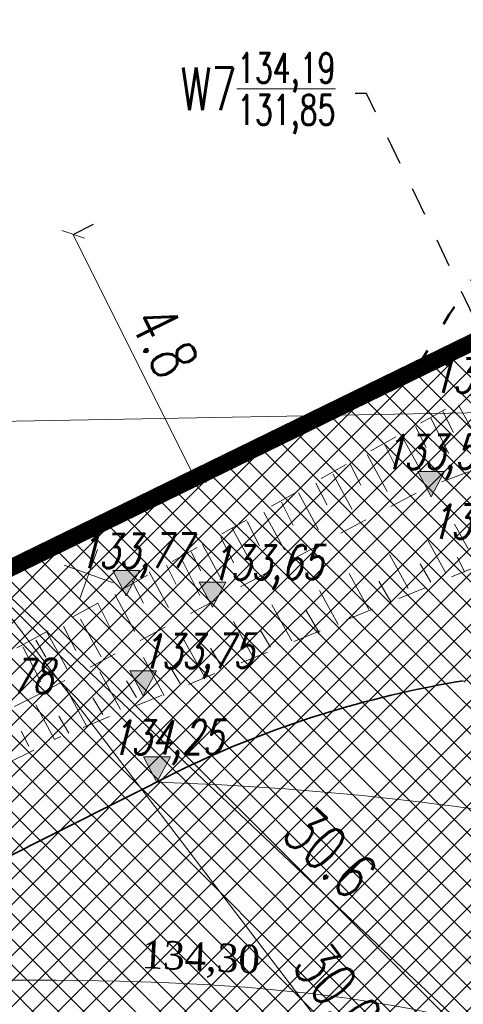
# Model space of a CAD drawing. Header units: metres. Extents: x 7472034 to 8439876, y 5890181 to 5961460.
# Tile 11 of 202: x 8439471 to 8439479, y 5890389 to 5890406. Entities that reach past the tile are written whole.
import ezdxf
from ezdxf import colors
from ezdxf.entities.mleader import LeaderData, LeaderLine
from ezdxf.math import Vec2, Vec3

# ---------------------------------------------------------------- set-up
doc = ezdxf.new("R2010")
doc.units = ezdxf.units.M
doc.header["$MEASUREMENT"] = 0
for name, pattern in [('$0$L218_500', [1, 0.5, -0.5]), ('ACAD_ISO03W100', [30, 12, -18]), ('BUW', [1.5, 1, -0.5]), ('CENTER', [2, 1.25, -0.25, 0.25, -0.25])]:
    doc.linetypes.add(name, pattern=pattern)
doc.layers.get('0').update_dxf_attribs({"linetype": 'CONTINUOUS', "lineweight": 5})
doc.layers.get('Defpoints').update_dxf_attribs({"linetype": 'CONTINUOUS'})
for name, color, linetype, lineweight in [('### Krawężnik', 6, 'CONTINUOUS', 35), ('### rzędne', 172, 'CONTINUOUS', 35), ('_a_widok', 7, 'CONTINUOUS', 5), ('_IS.KD.opis.2', 7, 'CONTINUOUS', 18), ('a___skarpa', 7, 'CONTINUOUS', 5), ('a_opisy', 7, 'CONTINUOUS', 18), ('KOLOR-OBIEKT', 21, 'CONTINUOUS', 13), ('T_strefa-8', 20, 'ACAD_ISO03W100', 50), ('ZAG-obrys 018 wymiary', 7, 'CONTINUOUS', 18), ('ZAG-OBRYS070', 7, 'CONTINUOUS', 70)]:
    doc.layers.add(name, color=color, linetype=linetype, lineweight=lineweight)
doc.layers.add('100_rzut_wym_wew', color=7, linetype='CONTINUOUS')
doc.layers.add('_IS.BLOK.KD.doziemne', color=7, linetype='CONTINUOUS')
doc.layers.add('_IS_NO', color=11, linetype='CONTINUOUS', lineweight=20, plot=False)
doc.styles.add('DIM', font='simplex.shx', dxfattribs={"width": 0.8})
doc.styles.add('RS', font='Romans.shx', dxfattribs={"width": 0.7})
doc.styles.add('style2', font='romans.shx', dxfattribs={"width": 0.7, "oblique": 15})
doc.styles.add('wojtek 1', font='times.ttf', dxfattribs={"height": 0.6})
doc.dimstyles.new('DIM-WEW_500', dxfattribs={"dimscale": 5, "dimtxt": 18, "dimasz": 10, "dimexe": 4, "dimexo": 8, "dimgap": 5, "dimtad": 1, "dimlfac": 0.01, "dimzin": 9, "dimdsep": 46, "dimtxsty": 'DIM', "dimblk": 'ARCHTICK', "dimcen": 5, "dimclrt": 112, "dimadec": 4, "dimazin": 2, "dimtfac": 4, "dimtmove": 0, "dimatfit": 3, "dimldrblk": 'ARCHTICK', "dimfxl": 0, "dimtolj": 1, "dimlwd": 13, "dimarcsym": 0})
pattern_1 = [(45, (967499.2092647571, -71042.97165620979), (-0.2245064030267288, 0.2245064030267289), []), (135, (967499.2092647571, -71042.97165620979), (-0.2245064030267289, -0.2245064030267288), [])]

# ---------------------------------------------------------------- blocks, each defined once
blk = doc.blocks.new('_Oblique')
at = {"color": 0, "linetype": 'ByBlock', "lineweight": -2}
blk.add_line((-0.5, -0.5), (0.5, 0.5), dxfattribs=at)
blk = doc.blocks.new('*D70')
at = {"layer": 'Defpoints', "color": 0, "linetype": 'Continuous'}
for p in [(8439467.184140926, 5890400.218016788), (8439465.25386815, 5890398.746710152), (8439483.44976251, 5890374.874705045)]:
    blk.add_point(p, dxfattribs=at)
at = {"layer": 'ZAG-obrys 018 wymiary', "color": 0, "linetype": 'Continuous', "lineweight": -2}
for p, q in [((8439465.890114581, 5890399.231674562), (8439467.502264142, 5890400.460498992)), ((8439484.086008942, 5890375.359669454), (8439485.698158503, 5890376.588493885))]:
    blk.add_line(p, q, dxfattribs=at)
at = {"layer": 'ZAG-obrys 018 wymiary', "color": 0, "linetype": 'Continuous', "lineweight": 13}
blk.add_line((8439485.380035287, 5890376.346011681), (8439467.184140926, 5890400.218016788), dxfattribs=at)
at = {"layer": 'ZAG-obrys 018 wymiary', "color": 0, "linetype": 'Continuous', "lineweight": 13, "xscale": 0.3, "yscale": 0.3, "zscale": 0.3}
for p, rotation in [((8439467.184140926, 5890400.218016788), 127.3156395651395), ((8439485.380035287, 5890376.346011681), 307.3156395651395)]:
    blk.add_blockref('_Oblique', p, dxfattribs=dict(at, rotation=rotation))
at = {"layer": 'ZAG-obrys 018 wymiary', "color": 112, "linetype": 'Continuous', "lineweight": 25, "insert": (8439476.75927293, 5890388.645737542), "char_height": 0.8, "attachment_point": 5, "rotation": 307.31563956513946, "style": 'RS'}
blk.add_mtext('\\A1;30.02', dxfattribs=at)
blk = doc.blocks.new('_ArchTick')
at = {"layer": '100_rzut_wym_wew', "color": 0, "linetype": 'Continuous', "const_width": 0.15}
blk.add_lwpolyline([(-0.5, -0.5), (0.5, 0.5)], dxfattribs=at)
blk = doc.blocks.new('A$C6DF46E0F')
at = {"color": 5, "linetype": '$0$L218_500'}
for p, q in [((-21.43100328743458, -9.81158753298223), (-12.93093587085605, -5.230759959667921)), ((-12.61533084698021, -6.549942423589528), (-14.30383452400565, -7.153190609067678)), ((-21.15048382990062, -10.68538482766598), (-14.30383452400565, -7.153190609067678)), ((-13.8195939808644, -7.799574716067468), (-13.41528413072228, -8.548470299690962)), ((-13.41528413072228, -8.548470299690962), (-20.7942413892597, -11.43779443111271)), ((-45.01554615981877, -21.05584321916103), (-21.45022650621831, -9.820752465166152)), ((-21.15048382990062, -10.68538482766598), (-27.97364583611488, -13.96766230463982)), ((-28.92282516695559, -15.37648368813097), (-20.90358029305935, -11.49049535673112)), ((-20.90358029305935, -11.49049535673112), (-20.7942413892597, -11.43779443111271))]:
    blk.add_line(p, q, dxfattribs=at)
at = {"color": 5, "ltscale": 0.1}
for p, q in [((-13.71706301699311, -5.708151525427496), (-13.38308964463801, -6.340199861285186)), ((-13.99435986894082, -5.818381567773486), (-13.8125182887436, -6.19007022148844)), ((-14.20512217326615, -5.934634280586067), (-13.9004159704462, -6.557461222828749)), ((-14.72575985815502, -6.228366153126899), (-14.39178648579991, -6.860414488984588)), ((-14.47863909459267, -6.073187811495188), (-14.29679751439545, -6.444876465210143)), ((-15.02536437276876, -6.389772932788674), (-14.83392305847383, -6.781083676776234)), ((-15.33557117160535, -6.556891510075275), (-14.99139981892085, -7.208239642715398)), ((-15.63577393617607, -6.718620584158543), (-15.45393235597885, -7.090309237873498)), ((-15.94538248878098, -6.88541686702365), (-15.61140911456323, -7.51746520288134)), ((-16.24498700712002, -7.04682364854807), (-16.05354569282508, -7.438134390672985)), ((-16.55519380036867, -7.213942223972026), (-16.21102244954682, -7.865290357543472)), ((-16.85420007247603, -7.375026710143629), (-16.65315902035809, -7.785959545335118)), ((-17.16500512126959, -7.542467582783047), (-16.81063578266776, -8.213115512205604)), ((-17.46341313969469, -7.703229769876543), (-17.25277235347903, -8.133784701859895)), ((-17.72871629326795, -7.816262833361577), (-17.36414897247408, -8.506210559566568)), ((-18.25202351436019, -8.099504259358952), (-17.91774672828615, -8.742672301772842)), ((-17.93206395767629, -7.975306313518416), (-17.71182343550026, -8.425483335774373)), ((-14.28496032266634, -8.091487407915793), (-13.98159034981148, -8.66202997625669)), ((-18.45614923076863, -8.220574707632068), (-18.28942862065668, -8.56007964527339)), ((-18.89366845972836, -8.452332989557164), (-18.72694784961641, -8.791837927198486)), ((-18.61614297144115, -8.369877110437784), (-18.31143677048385, -8.992704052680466)), ((-14.9653993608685, -8.318546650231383), (-14.64681777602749, -8.921465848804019)), ((-13.77929596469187, -8.382445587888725), (-13.6487716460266, -8.648798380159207)), ((-19.19926844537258, -8.563365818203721), (-18.86529507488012, -9.19541415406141)), ((-15.68387391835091, -8.644648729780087), (-15.34465749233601, -9.282607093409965)), ((-14.43307312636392, -8.488905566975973), (-14.24533095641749, -8.817091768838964)), ((-19.49887296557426, -8.724772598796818), (-19.30743164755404, -9.116083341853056)), ((-15.16332047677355, -8.78726569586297), (-14.95391749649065, -9.150009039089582)), ((-19.80907975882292, -8.95681340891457), (-19.46490840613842, -9.608161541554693)), ((-16.20567782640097, -8.934317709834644), (-15.88709624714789, -9.537236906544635)), ((-20.10808603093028, -9.103915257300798), (-19.90704498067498, -9.514848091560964)), ((-17.0480870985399, -9.177860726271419), (-16.70887067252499, -9.815819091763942)), ((-16.4513564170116, -9.27728659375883), (-16.22562444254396, -9.67188157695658)), ((-20.71729909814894, -9.49754051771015), (-20.50665831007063, -9.928095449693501)), ((-20.41889107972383, -9.37872624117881), (-20.06452174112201, -10.04937417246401)), ((-17.72568794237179, -9.456696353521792), (-17.37143940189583, -10.12711567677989)), ((-21.02870239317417, -9.56742490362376), (-20.66413507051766, -10.25737262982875)), ((-17.25580970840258, -9.623574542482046), (-17.08466902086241, -9.92003712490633)), ((-21.43613851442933, -9.849548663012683), (-21.1314323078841, -10.47237560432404)), ((-21.20985235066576, -9.740156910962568), (-21.03871166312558, -10.03661949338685)), ((-18.60886274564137, -9.756893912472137), (-18.25461420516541, -10.42731323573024)), ((-18.13898451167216, -9.923772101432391), (-17.96784382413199, -10.22023468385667)), ((-19.32048359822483, -10.07140557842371), (-18.96623505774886, -10.74182490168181)), ((-20.09368751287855, -10.31070792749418), (-19.73943897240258, -10.98112725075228)), ((-18.85060536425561, -10.23828376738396), (-18.67946467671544, -10.53474634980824)), ((-19.62380927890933, -10.47758611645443), (-19.45266859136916, -10.77404869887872)), ((-20.68898566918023, -10.59787079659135), (-20.33473712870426, -11.26829011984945)), ((-21.22758218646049, -10.87731814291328), (-20.90358029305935, -11.49049535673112)), ((-20.21910743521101, -10.76474898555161), (-20.04796674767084, -11.06121156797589)), ((-20.82186837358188, -11.08320334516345), (-20.65072768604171, -11.37966592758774)), ((-21.4887727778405, -11.33324872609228), (-21.35824846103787, -11.59960151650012))]:
    blk.add_line(p, q, dxfattribs=at)
blk = doc.blocks.new('*D109')
at = {"layer": 'Defpoints', "color": 0, "linetype": 'Continuous', "lineweight": 60}
for p in [(8439514.6432662, 5890399.651613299, 2.493151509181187e-06), (8439465.25386815, 5890398.746710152), (8439465.25386815, 5890398.746710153)]:
    blk.add_point(p, dxfattribs=at)
at = {"layer": 'ZAG-obrys 018 wymiary', "color": 0, "linetype": 'Continuous', "lineweight": -2}
for p, q in [((8439514.6432662, 5890399.6516133), (8439514.635938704, 5890400.05154618)), ((8439465.25386815, 5890398.746710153), (8439465.246540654, 5890399.146643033))]:
    blk.add_line(p, q, dxfattribs=at)
at = {"layer": 'ZAG-obrys 018 wymiary', "color": 0, "linetype": 'Continuous', "lineweight": 13}
blk.add_line((8439514.6432662, 5890399.6516133), (8439465.25386815, 5890398.746710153), dxfattribs=at)
at = {"layer": 'ZAG-obrys 018 wymiary', "color": 0, "linetype": 'Continuous', "lineweight": 13, "xscale": 0.3, "yscale": 0.3, "zscale": 0.3}
for p, rotation in [((8439514.6432662, 5890399.6516133), 1.049644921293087), ((8439465.25386815, 5890398.746710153), 181.0496449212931)]:
    blk.add_blockref('_Oblique', p, dxfattribs=dict(at, rotation=rotation))
at = {"layer": 'ZAG-obrys 018 wymiary', "color": 112, "linetype": 'Continuous', "lineweight": 25, "insert": (8439482.094402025, 5890399.655359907), "char_height": 0.8, "attachment_point": 5, "rotation": 1.0496449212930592, "style": 'RS'}
blk.add_mtext('\\A1;49.4', dxfattribs=at)
blk = doc.blocks.new('A$C2D0F1821')
at = {"ltscale": 0.1}
for p, q in [((0.4569985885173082, 0.9141682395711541), (0.4569985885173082, 0)), ((0.9140827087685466, 0.4570841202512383), (-8.553080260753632e-05, 0.4570841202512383))]:
    blk.add_line(p, q, dxfattribs=at)
blk = doc.blocks.new('*D121')
at = {"layer": 'Defpoints', "color": 0, "linetype": 'Continuous'}
for p in [(8439466.404086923, 5890399.962795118), (8439465.253868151, 5890398.746710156), (8439487.477918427, 5890377.726369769)]:
    blk.add_point(p, dxfattribs=at)
at = {"layer": 'ZAG-obrys 018 wymiary', "color": 0, "linetype": 'Continuous', "lineweight": -2}
for p, q in [((8439465.803594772, 5890399.327916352), (8439466.678950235, 5890400.253398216)), ((8439488.02764505, 5890378.307575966), (8439488.903000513, 5890379.233057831))]:
    blk.add_line(p, q, dxfattribs=at)
at = {"layer": 'ZAG-obrys 018 wymiary', "color": 0, "linetype": 'Continuous', "lineweight": 13}
blk.add_line((8439488.628137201, 5890378.942454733), (8439466.404086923, 5890399.962795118), dxfattribs=at)
at = {"layer": 'ZAG-obrys 018 wymiary', "color": 0, "linetype": 'Continuous', "lineweight": 13, "xscale": 0.3, "yscale": 0.3, "zscale": 0.3}
for p, rotation in [((8439466.404086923, 5890399.962795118), 136.5944193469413), ((8439488.628137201, 5890378.942454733), 316.5944193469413)]:
    blk.add_blockref('_Oblique', p, dxfattribs=dict(at, rotation=rotation))
at = {"layer": 'ZAG-obrys 018 wymiary', "color": 112, "linetype": 'Continuous', "lineweight": 25, "insert": (8439476.474970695, 5890391.263244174), "char_height": 0.8, "attachment_point": 5, "rotation": 316.5944193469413, "style": 'RS'}
blk.add_mtext('\\A1;30.6', dxfattribs=at)
blk = doc.blocks.new('*D131')
at = {"layer": 'Defpoints', "color": 0, "linetype": 'Continuous', "lineweight": 60}
for p in [(8439471.775461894, 5890402.04669739), (8439474.100664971, 5890397.838179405), (8439473.918727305, 5890397.747479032)]:
    blk.add_point(p, dxfattribs=at)
at = {"layer": 'ZAG-obrys 018 wymiary', "color": 0, "linetype": 'Continuous', "lineweight": -2}
for p, q in [((8439471.957399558, 5890402.137397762), (8439472.315381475, 5890402.315860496)), ((8439474.100664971, 5890397.838179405), (8439474.45864689, 5890398.016642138))]:
    blk.add_line(p, q, dxfattribs=at)
at = {"layer": 'ZAG-obrys 018 wymiary', "color": 0, "linetype": 'Continuous', "lineweight": 13}
blk.add_line((8439471.957399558, 5890402.137397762), (8439474.100664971, 5890397.838179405), dxfattribs=at)
at = {"layer": 'ZAG-obrys 018 wymiary', "color": 0, "linetype": 'Continuous', "lineweight": 13, "xscale": 0.3, "yscale": 0.3, "zscale": 0.3}
for p, rotation in [((8439471.957399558, 5890402.137397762), 116.4973764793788), ((8439474.100664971, 5890397.838179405), 296.4973764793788)]:
    blk.add_blockref('_Oblique', p, dxfattribs=dict(at, rotation=rotation))
at = {"layer": 'ZAG-obrys 018 wymiary', "color": 112, "linetype": 'Continuous', "lineweight": 25, "insert": (8439473.566005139, 5890400.255482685), "char_height": 0.8, "attachment_point": 5, "rotation": 296.49737647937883, "style": 'RS'}
blk.add_mtext('\\A1;4.8', dxfattribs=at)
blk = doc.blocks.new('A$C1D2679FE')
at = {"layer": 'KOLOR-OBIEKT', "lineweight": 9, "ltscale": 200}
h = blk.add_hatch(dxfattribs=at)
h.set_pattern_fill('ANSI37', color=253, scale=0.1, angle=16)
h.set_pattern_definition([(61, (-7471780.020262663, -5961378.212846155), (-0.2776917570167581, 0.153927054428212), []), (151, (-7471780.020262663, -5961378.212846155), (-0.153927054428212, -0.2776917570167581), [])])
edge = h.paths.add_edge_path()
edge.add_line((196.975401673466, 33.54016214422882), (192.3495923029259, 34.13512154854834))
edge.add_line((192.3495923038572, 34.13512154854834), (187.7176397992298, 34.7308710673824))
edge.add_line((187.7176398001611, 34.7308710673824), (178.5077782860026, 36.15998750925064))
edge.add_line((178.5077782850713, 36.15998750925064), (176.6601969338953, 36.5026140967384))
edge.add_arc((181.3685569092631, 38.18527459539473), 5.000000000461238, 199.6657310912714, 261.1796204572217)
edge.add_line((180.6018702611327, 33.24440507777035), (187.358021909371, 32.19603671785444))
edge.add_line((187.3580219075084, 32.19603671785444), (192.0230219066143, 31.59603671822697))
edge.add_line((192.0230219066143, 31.59603671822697), (196.6880219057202, 30.9960367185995))
edge.add_line((196.6880219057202, 30.9960367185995), (201.9780219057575, 30.48103671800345))
edge.add_line((201.9780219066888, 30.48103671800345), (207.2680219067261, 29.96603671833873))
edge.add_line((207.2680219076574, 29.96603671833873), (216.468021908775, 29.35603671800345))
edge.add_line((216.4680219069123, 29.35603671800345), (221.8830219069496, 29.11103671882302))
edge.add_line((221.8830219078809, 29.11103671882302), (227.2980219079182, 28.86603671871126))
edge.add_line((227.2980219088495, 28.86603671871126), (233.718021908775, 28.60103671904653))
edge.add_line((233.7180219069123, 28.60103671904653), (240.1380219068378, 28.33603671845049))
edge.add_line((240.1380219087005, 28.33603671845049), (245.3280219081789, 28.076036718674))
edge.add_line((245.3280219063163, 28.076036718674), (246.1380219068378, 28.00603671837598))
edge.add_line((246.1380219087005, 28.00603671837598), (248.4280219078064, 27.98603671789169))
edge.add_line((248.4280219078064, 27.98603671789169), (251.4080219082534, 28.33603671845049))
edge.add_line((251.4080219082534, 28.33603671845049), (255.3380219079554, 29.13603671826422))
edge.add_line((255.3380219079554, 29.13603671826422), (258.1480219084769, 30.35603671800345))
edge.add_line((258.1480219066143, 30.35603671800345), (260.6280219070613, 32.076036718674))
edge.add_line((260.6280219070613, 32.076036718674), (262.7080219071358, 34.29603671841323))
edge.add_line((262.7080219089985, 34.29603671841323), (264.3880219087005, 36.826036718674))
edge.add_line((264.3880219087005, 36.826036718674), (265.608021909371, 39.59603671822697))
edge.add_line((265.6080219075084, 39.59603671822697), (266.4080219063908, 42.53603671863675))
edge.add_line((266.4080219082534, 42.53603671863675), (266.6380219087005, 45.60603671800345))
edge.add_line((266.6380219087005, 45.60603671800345), (266.3380219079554, 48.59603671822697))
edge.add_line((266.3380219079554, 48.59603671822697), (265.628021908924, 51.53603671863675))
edge.add_line((265.6280219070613, 51.53603671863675), (264.5280219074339, 54.28603671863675))
edge.add_line((264.5280219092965, 54.28603671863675), (263.3880219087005, 57.11603671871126))
edge.add_line((263.3880219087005, 57.11603671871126), (262.5430219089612, 59.47103671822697))
edge.add_line((262.5430219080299, 59.47103671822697), (261.6980219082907, 61.826036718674))
edge.add_line((261.6980219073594, 61.826036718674), (260.5980219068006, 65.15103671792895))
edge.add_line((260.5980219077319, 65.15103671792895), (259.4980219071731, 68.47603671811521))
edge.add_line((259.4980219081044, 68.47603671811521), (257.3916487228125, 67.77919145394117))
edge.add_line((257.3916487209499, 67.77919145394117), (258.1675714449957, 64.34697791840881))
edge.add_line((258.167571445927, 64.34697791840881), (259.2776264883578, 60.99158426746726))
edge.add_line((259.2776264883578, 60.99158426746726), (260.1334384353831, 58.60645156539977))
edge.add_line((260.1334384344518, 58.60645156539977), (260.9950570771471, 56.20513570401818))
edge.add_line((260.9950570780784, 56.20513570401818), (262.1522789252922, 53.33238322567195))
edge.add_line((262.1522789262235, 53.33238322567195), (263.1827648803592, 50.75616833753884))
edge.add_line((263.1827648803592, 50.75616833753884), (263.8083402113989, 48.16575780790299))
edge.add_line((263.8083402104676, 48.16575780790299), (264.0684198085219, 45.57363114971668))
edge.add_line((264.0684198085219, 45.57363114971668), (263.8734869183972, 42.97170083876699))
edge.add_line((263.8734869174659, 42.97170083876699), (263.1880731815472, 40.45280535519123))
edge.add_line((263.1880731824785, 40.45280535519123), (262.1337886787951, 38.05906103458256))
edge.add_line((262.1337886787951, 38.05906103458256), (260.6936748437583, 35.89031817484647))
edge.add_line((260.6936748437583, 35.89031817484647), (258.9457271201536, 34.02472012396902))
edge.add_line((258.9457271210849, 34.02472012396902), (256.8967191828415, 32.60363397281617))
edge.add_line((256.8967191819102, 32.60363397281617), (254.5645412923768, 31.59108698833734))
edge.add_line((254.5645412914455, 31.59108698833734), (251.0026761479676, 30.86602538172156))
edge.add_line((251.0026761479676, 30.86602538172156), (248.2893446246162, 30.54734550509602))
edge.add_line((248.2893446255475, 30.54734550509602), (246.2595893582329, 30.56507262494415))
edge.add_line((246.2595893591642, 30.56507262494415), (245.5023283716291, 30.63051493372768))
edge.add_line((245.5023283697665, 30.63051493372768), (240.2548571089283, 30.89339403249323))
edge.add_line((240.2548571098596, 30.89339403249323), (233.8236017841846, 31.1588586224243))
edge.add_line((233.8236017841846, 31.1588586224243), (227.4086662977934, 31.42364957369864))
edge.add_line((227.4086662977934, 31.42364957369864), (221.9987299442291, 31.66842047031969))
edge.add_line((221.9987299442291, 31.66842047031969), (217.4544723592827, 31.90290945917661))
edge.add_line((217.4544723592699, 31.90290945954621), (217.0910134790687, 31.92589690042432))
edge.add_line((217.0910134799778, 31.92589689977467), (214.8768218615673, 32.06593639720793))
edge.add_line((214.876821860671, 32.06593639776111), (207.0033997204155, 32.56390146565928))
edge.add_line((207.0033997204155, 32.56390146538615), (202.2260741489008, 33.02899081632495))
edge.add_line((202.2260741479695, 33.02899081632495), (196.975401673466, 33.54016214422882))
blk = doc.blocks.new('23123')
at = {"layer": 'a_opisy', "linetype": '$0$L218_500'}
blk.add_hatch(color=250, dxfattribs=at).paths.add_polyline_path([(8443019.232991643, 5888878.045012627), (8443018.761079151, 5888878.045012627), (8443018.28916666, 5888878.045012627), (8443018.761079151, 5888877.16129482)])
at = {"layer": 'a_opisy', "color": 250, "linetype": 'CENTER'}
for points in [[(8443018.28916666, 5888878.045012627), (8443018.761079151, 5888878.045012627)], [(8443019.232991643, 5888878.045012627), (8443018.761079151, 5888877.16129482), (8443018.28916666, 5888878.045012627)], [(8443018.28916666, 5888878.045012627), (8443018.761079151, 5888877.16129482), (8443019.232991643, 5888878.045012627)], [(8443019.232991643, 5888878.045012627), (8443018.761079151, 5888878.045012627)]]:
    blk.add_lwpolyline(points, dxfattribs=at)
blk = doc.blocks.new('A$C2C426404')
at = {"layer": '_IS_NO'}
blk.add_open_spline([(34.69758252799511, 26.62029764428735, 1.829566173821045e-06), (40.87218305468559, 26.41112569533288, 1.667744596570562e-06), (49.61345895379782, 24.40192037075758), (56.18036241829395, 20.44034491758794, -1.622211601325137e-07), (58.82988067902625, 19.20467422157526, -1.627363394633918e-07), (59.09417402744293, 19.08442812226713, -1.62117903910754e-07)], degree=3, knots=[0, 0, 0, 0, 10.98030812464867, 19.58301366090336, 20.55410556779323, 20.55410556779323, 20.55410556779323, 20.55410556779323], dxfattribs=at)
at = {"layer": '_IS_NO', "ltscale": 0.1}
blk.add_open_spline([(27.67626924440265, 23.09287754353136, 1.829566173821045e-06), (31.68315875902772, 23.09132452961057, 2.263426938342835e-06), (38.09081487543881, 23.52010669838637, 2.956097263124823e-06), (46.0190905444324, 20.44823641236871), (52.02710655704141, 18.01596992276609, 1.18983141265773e-07), (57.48081744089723, 14.61059598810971, 3.880691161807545e-08), (63.15046560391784, 12.16836789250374), (64.01579423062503, 9.527138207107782), (68.70553139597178, 8.717305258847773), (72.93792583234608, 7.781059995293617)], degree=3, knots=[0, 0, 0, 0, 11.95042031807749, 19.07916594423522, 25.47980302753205, 30.85202744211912, 32.94528240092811, 39.66304915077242, 46.67346183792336, 46.67346183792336, 46.67346183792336, 46.67346183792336], dxfattribs=at)
at = {"layer": '### rzędne', "color": 0, "linetype": '$0$L218_500', "lineweight": 25, "xscale": 0.5, "yscale": 0.5, "zscale": 0.5}
for p in [(-4221469.861020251, -2944406.940673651), (-4221475.225970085, -2944408.681923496), (-4221473.706385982, -2944408.885423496), (-4221474.925000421, -2944410.444992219), (-4221474.682957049, -2944411.960349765, 1.829566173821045e-06)]:
    blk.add_blockref('23123', p, dxfattribs=at)
at = {"layer": '### rzędne', "color": 0, "linetype": 'CENTER', "lineweight": 25, "char_height": 0.6, "attachment_point": 1, "style": 'style2'}
for s, insert, rotation in [('133,56', (39.53108126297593, 34.06344326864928), 0.4319074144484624), ('133,50', (38.67208072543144, 32.7200900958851), 0.43190741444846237), ('133,70', (39.49538462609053, 31.49666684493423), 0.4319074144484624), ('133,77', (33.30713089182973, 30.9788402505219), 0.4319074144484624), ('133,65', (35.62431562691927, 30.77534025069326), 0.4319074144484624), ('133,75', (34.40570118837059, 29.2157715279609), 0.4319074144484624), ('133,78', (30.87930502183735, 28.77112163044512), 0.43190741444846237), ('134,25', (33.87018001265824, 27.70041398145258, 1.829566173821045e-06), 0.43190741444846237)]:
    blk.add_mtext(s, dxfattribs=dict(at, insert=insert, rotation=rotation))
at = {"layer": '_IS_NO', "insert": (34.44611438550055, 23.8488907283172, -2.007742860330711e-06), "char_height": 0.5, "attachment_point": 1, "rotation": 357.2895965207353, "style": 'wojtek 1'}
blk.add_mtext('134,30', dxfattribs=at)
blk = doc.blocks.new('JPII.KD_aktualizacja rzędnych_20.12.2024')
at = {"layer": '_IS.KD.opis.2', "color": 0}
ml = blk.add_multileader_mtext('Standard', dxfattribs=at)
ml.set_content('\\A1;{\\C134;D38\\H0.7x;\\C256;\\S134,15/132,75;}', style='RS')
ml.set_leader_properties()
ml.build(insert=Vec2(0, 0))
ml.multileader.update_dxf_attribs({"text_left_attachment_type": 2, "text_right_attachment_type": 2, "dogleg_length": 0.2, "arrow_head_size": 0.25})
ctx = ml.context
ctx.base_point, ctx.char_height, ctx.arrow_head_size, ctx.landing_gap_size, ctx.plane_origin = Vec3(8438619.445147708, 5890702.832306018), 0.75, 0.25, 0.3, Vec3(8438574.537808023, 5890674.964411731)
ctx.left_attachment, ctx.right_attachment, ctx.text_align_type = 2, 2, 1
notes = []
notes.append((ctx, [(1, (1, 1, 0), (8438623.437647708, 5890702.832306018), (-1, 0), 0.2, [(3, [(8438632.023513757, 5890691.664176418)], 0, [])])]))
ctx.mtext.insert, ctx.mtext.width, ctx.mtext.alignment, ctx.mtext.flow_direction = Vec3(8438621.341397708, 5890703.544806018), 6.184238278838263, 2, 5
ml = blk.add_multileader_mtext('Standard', dxfattribs=at)
ml.set_content('\\A1;{\\C134;W7\\H0.7x;\\C256;\\S134,19/131,85;}', style='RS')
ml.set_leader_properties()
ml.build(insert=Vec2(0, 0))
ml.multileader.update_dxf_attribs({"text_left_attachment_type": 2, "text_right_attachment_type": 2, "dogleg_length": 0.2, "arrow_head_size": 0.25})
ctx = ml.context
ctx.base_point, ctx.char_height, ctx.arrow_head_size, ctx.landing_gap_size, ctx.plane_origin = Vec3(8438613.879662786, 5890700.420310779), 0.75, 0.25, 0.3, Vec3(8438567.633124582, 5890670.977990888)
ctx.left_attachment, ctx.right_attachment, ctx.text_align_type = 2, 2, 1
notes.append((ctx, [(1, (1, 1, 0), (8438617.497162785, 5890700.420310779), (-1, 0), 0.2, [(3, [(8438622.522838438, 5890689.954448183)], 0, [])])]))
ctx.mtext.insert, ctx.mtext.width, ctx.mtext.alignment, ctx.mtext.flow_direction = Vec3(8438615.588412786, 5890701.132810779), 6.184238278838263, 2, 5
for ctx, leaders in notes:
    for number, flags, end, landing, length, lines in leaders:
        leader = LeaderData()
        leader.index, (leader.has_last_leader_line, leader.has_dogleg_vector, leader.attachment_direction) = number, flags
        leader.last_leader_point, leader.dogleg_vector, leader.dogleg_length = Vec3(end), Vec3(landing), length
        for number, points, colour, breaks in lines:
            line = LeaderLine()
            line.index, line.vertices, line.color, line.breaks = number, Vec3.list(points), colors.encode_raw_color(colour), breaks
            leader.lines.append(line)
        ctx.leaders.append(leader)

msp = doc.modelspace()

# ---------------------------------------------------------------- hatches: boundary and pattern name
at = {"layer": 'KOLOR-OBIEKT', "lineweight": 9}
h = msp.add_hatch(dxfattribs=at)
h.set_pattern_fill('ANSI37', color=73, scale=0.1)
h.set_pattern_definition(pattern_1)
edge = h.paths.add_edge_path()
edge.add_arc((8439443.60123986, 5890379.17988472), 6.652831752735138, 296.7043321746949, 335.0331150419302)
edge.add_arc((8439476.194075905, 5890367.917634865), 27.87464989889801, 155.1393615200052, 162.3446315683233, ccw=False)
edge.add_arc((8439457.399943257, 5890376.211109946), 7.345078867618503, 127.98309878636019, 152.2023641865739, ccw=False)
edge.add_arc((8439457.741930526, 5890376.488713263), 7.349948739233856, 107.1989600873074, 131.4182254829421, ccw=False)
edge.add_line((8439455.568618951, 5890383.509999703), (8439473.898437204, 5890392.710084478))
edge.add_arc((8439481.742870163, 5890376.384611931), 18.11232128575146, 99.26977735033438, 115.6644084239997, ccw=False)
edge.add_line((8439478.825278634, 5890394.260401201), (8439481.377171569, 5890394.321440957))
edge.add_arc((8439482.909595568, 5890377.390082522), 17.00056533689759, 88.22393661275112, 95.17163768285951, ccw=False)
edge.add_arc((8439482.561499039, 5890405.235869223), 10.88860248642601, 274.6092070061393, 298.9976789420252)
edge.add_arc((8443006.923870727, 5883371.657126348), 7856.29059094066, 116.59181359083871, 116.61107962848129, ccw=False)
edge.add_arc((8439465.895823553, 5890431.340313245), 42.15757971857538, 305.2087751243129, 306.7865132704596)
edge.add_arc((8439488.80074795, 5890400.283338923), 3.577668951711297, 310.8590814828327, 340.7280968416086)
edge.add_line((8439492.177934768, 5890399.102523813), (8439493.275267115, 5890403.980640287))
edge.add_line((8439493.275267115, 5890403.980640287), (8439502.266345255, 5890408.28072203))
edge.add_line((8439502.266345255, 5890408.28072203), (8439504.844191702, 5890407.694009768))
edge.add_line((8439504.844191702, 5890407.694009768), (8439506.125281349, 5890405.329609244))
edge.add_arc((8439507.019670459, 5890405.776898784), 0.9999999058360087, 206.5699188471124, 283.6833393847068)
edge.add_line((8439507.256226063, 5890404.805280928), (8439511.624560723, 5890406.970734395))
edge.add_line((8439511.624560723, 5890406.970734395), (8439511.39896348, 5890407.420225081))
edge.add_line((8439511.39896348, 5890407.420225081), (8439510.561982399, 5890407.017405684))
edge.add_line((8439510.561982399, 5890407.017405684), (8439509.330427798, 5890409.481424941))
edge.add_line((8439509.330427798, 5890409.481424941), (8439512.635426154, 5890411.138401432))
edge.add_line((8439512.635426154, 5890411.138401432), (8439512.638568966, 5890411.136467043))
edge.add_line((8439512.638568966, 5890411.136467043), (8439515.998443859, 5890412.829496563))
edge.add_line((8439515.998443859, 5890412.829496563), (8439517.239018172, 5890410.325621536))
edge.add_line((8439517.239018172, 5890410.325621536), (8439513.919446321, 5890408.633274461))
edge.add_line((8439513.919446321, 5890408.633274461), (8439514.091312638, 5890408.235941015))
edge.add_line((8439514.091312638, 5890408.235941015), (8439518.839102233, 5890410.604261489))
edge.add_line((8439518.839102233, 5890410.604261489), (8439518.585943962, 5890412.843737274))
edge.add_line((8439518.585943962, 5890412.843737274), (8439518.274555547, 5890413.628049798))
edge.add_line((8439518.274555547, 5890413.628049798), (8439517.839658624, 5890414.494365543))
edge.add_line((8439517.839658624, 5890414.494365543), (8439524.310164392, 5890417.742607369))
edge.add_line((8439524.310164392, 5890417.742607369), (8439525.122207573, 5890416.124990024))
edge.add_line((8439525.122207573, 5890416.124990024), (8439526.840645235, 5890414.670893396))
edge.add_line((8439526.840645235, 5890414.670893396), (8439527.244697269, 5890414.489695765))
edge.add_arc((8439552.769967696, 5890317.570311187), 100.2242811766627, 102.79246926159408, 104.75471345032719, ccw=False)
edge.add_arc((8439529.321881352, 5890420.105147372), 4.960037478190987, 284.6730648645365, 320.3902958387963)
edge.add_arc((8435016.013859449, 5889290.11735932), 4655.555010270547, 14.00691021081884, 14.04831962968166)
edge.add_line((8439532.327549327, 5890420.207226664), (8439525.877549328, 5890423.127226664))
edge.add_line((8439525.877549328, 5890423.127226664), (8439431.028022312, 5890376.803268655))
edge.add_line((8439431.028022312, 5890376.803268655), (8439435.479127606, 5890375.417226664))
edge.add_line((8439435.479127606, 5890375.417226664), (8439446.590932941, 5890373.236661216))
edge = h.paths.add_edge_path()
edge.add_arc((8439530.228804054, 5890405.916425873), 3.001836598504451, 99.44813666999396, 208.2631515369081)
edge.add_line((8439527.5848402, 5890404.494990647), (8439533.209264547, 5890393.206690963))
edge.add_line((8439533.209264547, 5890393.206690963), (8439519.17443581, 5890386.185049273))
edge.add_line((8439519.17443581, 5890386.185049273), (8439523.57812012, 5890377.411604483))
edge.add_line((8439523.57812012, 5890377.411604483), (8439517.455507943, 5890374.324033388))
edge.add_line((8439517.455507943, 5890374.324033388), (8439517.445860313, 5890374.319191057))
edge.add_line((8439517.445860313, 5890374.319191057), (8439517.33905848, 5890374.265585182))
edge.add_line((8439517.33905848, 5890374.265585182), (8439516.815779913, 5890375.308140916))
edge.add_line((8439516.815779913, 5890375.308140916), (8439511.370501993, 5890372.574998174))
edge.add_line((8439511.370501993, 5890372.574998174), (8439511.888417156, 5890371.529804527))
edge.add_line((8439511.888417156, 5890371.529804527), (8439506.425671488, 5890368.787948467))
edge.add_line((8439506.425671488, 5890368.787948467), (8439505.890341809, 5890369.841556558))
edge.add_line((8439505.890341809, 5890369.841556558), (8439505.8884594, 5890369.869391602))
edge.add_line((8439505.8884594, 5890369.869391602), (8439500.283276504, 5890366.97762632))
edge.add_line((8439500.283276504, 5890366.97762632), (8439519.478066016, 5890366.160130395))
edge.add_line((8439519.478066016, 5890366.160130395), (8439542.767549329, 5890378.417226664))
edge.add_line((8439542.767549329, 5890378.417226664), (8439538.675788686, 5890394.802262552))
edge.add_line((8439538.675788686, 5890394.802262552), (8439537.066416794, 5890401.238139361))
edge.add_line((8439537.066416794, 5890401.238139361), (8439535.557306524, 5890407.69906358))
edge.add_arc((8439531.145391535, 5890400.872499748), 8.128158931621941, 57.12596579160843, 99.98506404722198)
edge = h.paths.add_edge_path()
edge.add_line((8439470.194509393, 5890384.137651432), (8439461.355169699, 5890379.697090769))
edge.add_line((8439461.355169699, 5890379.697090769), (8439460.080861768, 5890379.068371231))
edge.add_line((8439460.080861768, 5890379.068371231), (8439457.869254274, 5890377.642639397))
edge.add_arc((8439460.609507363, 5890373.444653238), 5.013190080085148, 123.1346622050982, 204.022759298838)
edge.add_line((8439456.030540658, 5890371.403786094), (8439459.447549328, 5890370.707226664))
edge.add_line((8439459.447549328, 5890370.707226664), (8439480.497107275, 5890367.736747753))
edge.add_line((8439480.497107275, 5890367.736747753), (8439497.963342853, 5890367.082590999))
edge.add_line((8439497.963342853, 5890367.082590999), (8439496.62020549, 5890369.722641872))
edge.add_line((8439496.62020549, 5890369.722641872), (8439494.91788047, 5890373.087302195))
edge.add_arc((8439489.468037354, 5890366.363615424), 8.654984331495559, 50.97371617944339, 58.22889977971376)
edge.add_line((8439494.025120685, 5890373.721722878), (8439490.036071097, 5890376.575637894))
edge.add_line((8439490.036071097, 5890376.575637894), (8439489.954459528, 5890375.592465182))
edge.add_line((8439489.954459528, 5890375.592465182), (8439490.917133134, 5890375.538648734))
edge.add_line((8439490.917133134, 5890375.538648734), (8439490.678913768, 5890371.956837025))
edge.add_line((8439490.678913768, 5890371.956837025), (8439482.55041443, 5890372.440399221))
edge.add_line((8439482.55041443, 5890372.440399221), (8439482.851718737, 5890376.020734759))
edge.add_line((8439482.851718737, 5890376.020734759), (8439487.354100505, 5890375.749064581))
edge.add_line((8439487.354100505, 5890375.749064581), (8439487.521080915, 5890378.34061919))
edge.add_line((8439487.521080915, 5890378.34061919), (8439481.803471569, 5890382.401025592))
edge.add_arc((8439487.942466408, 5890392.088814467), 11.46911116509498, 231.6002274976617, 237.6382272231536, ccw=False)
edge.add_line((8439480.818489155, 5890383.100518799), (8439480.351152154, 5890383.41057529))
edge.add_line((8439480.351152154, 5890383.41057529), (8439479.210044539, 5890382.939428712))
edge.add_line((8439479.210044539, 5890382.939428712), (8439480.412913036, 5890383.399613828))
edge.add_arc((8439474.682487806, 5890375.167564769), 10.03017472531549, 55.15777404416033, 116.5800473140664)
h.paths.add_polyline_path([(8439461.898919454, 5890370.792156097), (8439462.257176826, 5890373.552492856)], flags=16)
h = msp.add_hatch(dxfattribs=at)
h.set_pattern_fill('ANSI37', color=253, scale=0.1)
h.set_pattern_definition(pattern_1)
edge = h.paths.add_edge_path()
edge.add_arc((8439529.163071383, 5890420.279666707), 5.193757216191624, 276.50229096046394, 320.0240354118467, ccw=False)
edge.add_line((8439529.751227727, 5890415.119319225), (8439525.812744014, 5890414.153171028))
edge.add_line((8439525.812744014, 5890414.153171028), (8439519.208160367, 5890410.804184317))
edge.add_line((8439519.208160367, 5890410.804184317), (8439517.988028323, 5890410.126512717))
edge.add_line((8439517.988028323, 5890410.126512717), (8439514.091312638, 5890408.235941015))
edge.add_line((8439514.091312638, 5890408.235941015), (8439511.613697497, 5890406.992378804))
edge.add_line((8439511.613697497, 5890406.992378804), (8439509.258949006, 5890405.810485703))
edge.add_line((8439509.258949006, 5890405.810485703), (8439507.371756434, 5890404.83508177))
edge.add_arc((8439506.940777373, 5890405.737469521), 1.000023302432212, 206.5712342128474, 295.5290722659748, ccw=False)
edge.add_line((8439506.046377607, 5890405.290148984), (8439504.844186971, 5890407.693988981))
edge.add_line((8439504.844186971, 5890407.693988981), (8439502.261629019, 5890408.281795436))
edge.add_line((8439502.261629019, 5890408.281795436), (8439499.350132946, 5890407.011538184))
edge.add_line((8439499.350132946, 5890407.011538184), (8439493.30510976, 5890403.995621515))
edge.add_line((8439493.30510976, 5890403.995621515), (8439492.177918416, 5890399.102451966))
edge.add_arc((8439488.801253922, 5890400.282879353), 3.577047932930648, 293.05521913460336, 340.73119789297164, ccw=False)
edge.add_line((8439490.202090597, 5890396.991537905), (8439487.801423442, 5890395.78932472))
edge.add_arc((8439482.51122255, 5890404.317896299), 10.03607286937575, 278.1216072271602, 301.8109775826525, ccw=False)
edge.add_line((8439483.9290645, 5890394.382480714), (8439478.825278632, 5890394.260401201))
edge.add_arc((8439481.742870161, 5890376.384611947), 18.11232126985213, 99.26977735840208, 115.6644084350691)
edge.add_line((8439473.898437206, 5890392.710084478), (8439455.537130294, 5890383.494194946))
edge.add_arc((8439458.368862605, 5890375.380272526), 8.593860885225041, 109.2388197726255, 150.5606865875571)
edge.add_line((8439450.884668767, 5890379.604167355), (8439456.921008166, 5890377.849276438))
edge.add_line((8439456.921008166, 5890377.849276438), (8439458.055979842, 5890377.519316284))
edge.add_arc((8439462.056345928, 5890374.376166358), 5.087466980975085, 112.4172144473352, 141.842727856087, ccw=False)
edge.add_line((8439460.116249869, 5890379.079181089), (8439470.201913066, 5890384.141371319))
edge.add_arc((8439474.670732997, 5890375.058466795), 10.12272227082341, 52.60385305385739, 116.19734301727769, ccw=False)
edge.add_line((8439480.818489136, 5890383.100518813), (8439494.035062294, 5890373.735722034))
edge.add_arc((8439499.404929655, 5890380.165137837), 8.376924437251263, 230.1312663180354, 239.1071883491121)
edge.add_arc((8439492.046879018, 5890368.073539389), 5.778072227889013, 28.405105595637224, 58.05675779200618, ccw=False)
edge.add_line((8439497.129307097, 5890370.822183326), (8439498.920012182, 5890367.249241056))
edge.add_line((8439498.920012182, 5890367.249241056), (8439502.137476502, 5890368.864147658))
edge.add_line((8439502.137476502, 5890368.864147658), (8439500.881438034, 5890371.366619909))
edge.add_arc((8439501.41146424, 5890371.651481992), 0.6017260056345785, 32.69127385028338, 208.2557647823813, ccw=False)
edge.add_line((8439501.917872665, 5890371.97648152), (8439503.213570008, 5890369.395299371))
edge.add_line((8439503.213570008, 5890369.395299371), (8439521.788261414, 5890378.745992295))
edge.add_line((8439521.788261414, 5890378.745992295), (8439512.863585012, 5890396.520876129))
edge.add_arc((8439515.497668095, 5890397.863594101), 2.956566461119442, 115.92003145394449, 207.0101116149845, ccw=False)
edge.add_line((8439514.20530482, 5890400.522744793), (8439524.043376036, 5890405.489377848))
edge.add_line((8439524.043376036, 5890405.489377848), (8439526.586557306, 5890407.103247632))
edge.add_line((8439526.586557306, 5890407.103247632), (8439529.129738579, 5890408.717117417))
edge.add_arc((8439531.212438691, 5890401.016589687), 7.97720296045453, 58.08019787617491, 105.13424418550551, ccw=False)
edge.add_line((8439535.43023892, 5890407.787551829), (8439533.14312037, 5890416.942853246))
edge = h.paths.add_edge_path(flags=16)
edge.add_line((8439502.061371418, 5890393.458260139), (8439496.04637926, 5890390.43770596))
edge.add_arc((8439496.464019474, 5890389.751908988), 0.8029575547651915, 121.3407965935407, 301.694103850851)
edge.add_line((8439496.8858806, 5890389.068700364), (8439502.900872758, 5890392.089254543))
edge.add_arc((8439502.27990767, 5890392.650368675), 0.83692694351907, 317.898520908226, 465.1363795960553)
edge = h.paths.add_edge_path(flags=16)
edge.add_line((8439505.00109902, 5890384.089630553), (8439500.444638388, 5890381.798632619))
edge.add_arc((8439500.084983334, 5890382.51322949), 0.8000002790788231, 116.620304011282, 296.7160130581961, ccw=False)
edge.add_line((8439499.72652247, 5890383.228426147), (8439504.283989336, 5890385.517420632))
edge.add_arc((8439504.642916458, 5890384.80371257), 0.7988791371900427, -63.361719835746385, 116.69803695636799, ccw=False)

# ---------------------------------------------------------------- linework, layer by layer
at = {"layer": '_a_widok', "lineweight": 35}
msp.add_line((8439473.89211869, 5890392.735630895, 1.829566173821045e-06), (8439455.562300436, 5890383.535546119, 1.829566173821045e-06), dxfattribs=at)
msp.add_arc((8439481.736551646, 5890376.410158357, 1.829566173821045e-06), 18.11232127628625, 99.26977736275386, 115.6644084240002, dxfattribs=at)
at = {"layer": 'T_strefa-8', "color": 151, "ltscale": 0.03}
msp.add_arc((8439503.9503721, 5890384.727777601), 30.00029799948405, 82.13799754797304, 149.9456770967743, dxfattribs=at)
at = {"layer": 'ZAG-OBRYS070', "color": 196, "linetype": 'BUW', "lineweight": 50, "ltscale": 3, "const_width": 0.3, "flags": 128}
msp.add_lwpolyline([(8439542.761230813, 5890378.44277308), (8439518.201230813, 5890365.87277308), (8439498.318540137, 5890366.928954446), (8439486.18449514, 5890370.070575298), (8439475.080399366, 5890372.569959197), (8439442.183929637, 5890382.26561104), (8439442.183929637, 5890382.26561104), (8439442.183929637, 5890382.26561104), (8439482.631230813, 5890402.022773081), (8439495.031636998, 5890408.082453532), (8439507.432043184, 5890414.142133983), (8439507.432043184, 5890414.142133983), (8439525.871230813, 5890423.15277308), (8439532.321230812, 5890420.23277308), (8439542.761230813, 5890378.44277308)], close=True, dxfattribs=at)

# ---------------------------------------------------------------- block references
at = {"layer": '### Krawężnik', "color": 1, "linetype": 'Continuous', "lineweight": 60, "ltscale": 0.2}
msp.add_blockref('A$C1D2679FE', (8439279.223208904, 5890335.266736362), dxfattribs=at)
at = {"layer": '_a_widok', "color": 0, "linetype": 'Continuous', "lineweight": 60, "ltscale": 0.2}
msp.add_blockref('A$C2C426404', (8439438.733810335, 5890365.88383195), dxfattribs=at)
msp.add_blockref('A$C2C426404', (8439438.733810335, 5890365.88383195), dxfattribs=at)
at = {"layer": '_IS.BLOK.KD.doziemne', "linetype": '$0$L218_500'}
msp.add_blockref('JPII.KD_aktualizacja rzędnych_20.12.2024', (859.6212462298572, -295.8072097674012), dxfattribs=at)
at = {"layer": 'a___skarpa', "color": 251, "ltscale": 0.1, "rotation": 0.813318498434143}
msp.add_blockref('A$C6DF46E0F', (8439492.369237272, 5890405.038422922), dxfattribs=at)
at = {"layer": 'a_opisy', "ltscale": 0.1, "rotation": 340.2636914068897}
msp.add_blockref('A$C2D0F1821', (8439471.644930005, 5890395.889248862), dxfattribs=at)

# ---------------------------------------------------------------- dimensions: what is measured, and where the dimension line sits
at = {"layer": 'ZAG-obrys 018 wymiary', "linetype": 'Continuous', "lineweight": 25}
for p1, p2, distance, picture, middle in [((8439471.775461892, 5890402.046697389), (8439473.918727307, 5890397.747479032), 0.2032925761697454, '*D131', (8439473.566005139, 5890400.255482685)), ((8439483.44976251, 5890374.874705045), (8439465.25386815, 5890398.746710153), -2.427075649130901, '*D70', (8439476.75927293, 5890388.645737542))]:
    dim = msp.add_aligned_dim(p1=p1, p2=p2, distance=distance, dimstyle='DIM-WEW_500', override={"dimscale": 0.1, "dimtxt": 8, "dimasz": 3, "dimgap": 2, "dimlfac": 1, "dimtxsty": 'RS', "dimblk1": 'Oblique', "dimblk2": 'Oblique', "dimsah": 1, "dimfxl": 50, "dimfxlon": 1}, dxfattribs=at)
    dim.commit()
    dim.dimension.update_dxf_attribs({"geometry": picture, "text_midpoint": middle})
for base, p1, angle, override, picture, middle in [((8439465.25386815, 5890398.746710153), (8439514.6432662, 5890399.651613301, 2.493151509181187e-06), 181.04964492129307, {"dimscale": 0.1, "dimtxt": 8, "dimasz": 3, "dimgap": 2, "dimlfac": 1, "dimtxsty": 'RS', "dimblk1": 'Oblique', "dimblk2": 'Oblique', "dimsah": 1, "dimfxl": 50, "dimfxlon": 1}, '*D109', (8439482.105393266, 5890399.055460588)), ((8439466.404086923, 5890399.962795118), (8439487.477918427, 5890377.726369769), 136.59441934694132, {"dimscale": 0.1, "dimtxt": 8, "dimasz": 3, "dimgap": 2, "dimdec": 1, "dimlfac": 1, "dimtxsty": 'RS', "dimblk1": 'Oblique', "dimblk2": 'Oblique', "dimsah": 1, "dimfxl": 50, "dimfxlon": 1}, '*D121', (8439476.06267573, 5890390.827339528))]:
    dim = msp.add_linear_dim(base=base, p1=p1, p2=(8439465.25386815, 5890398.746710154), angle=angle, dimstyle='DIM-WEW_500', override=override, dxfattribs=at)
    dim.commit()
    dim.dimension.update_dxf_attribs({"geometry": picture, "text_midpoint": middle, "dimtype": 161})

doc.saveas('drawing.dxf')
